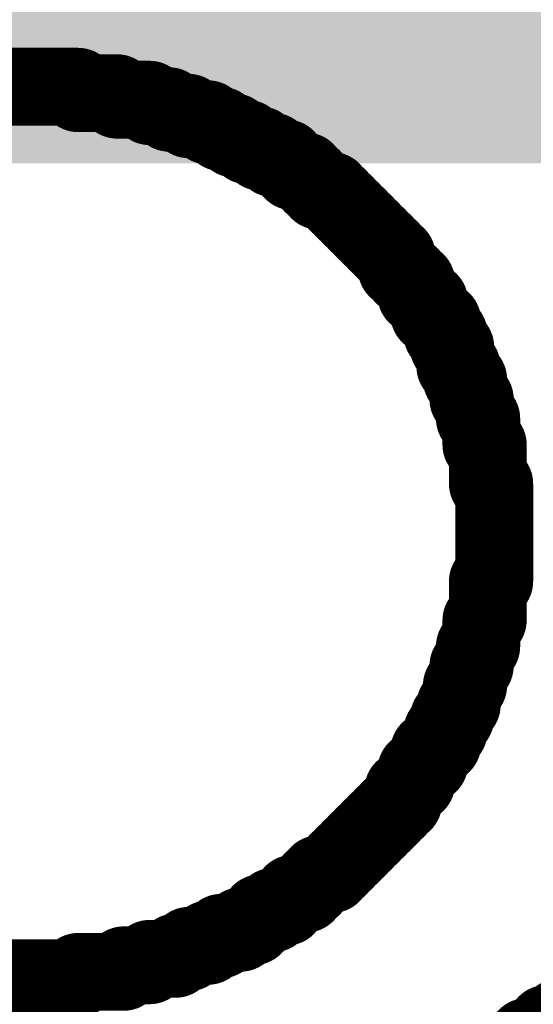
# Model space of a CAD drawing. Header units: inches. Extents: x -0.03 to 9.71, y 0 to 4.44.
# Tile 25 of 118: x 0.2044 to 0.2374, y 0.716 to 0.7792. Entities that reach past the tile are written whole.
import ezdxf

# ---------------------------------------------------------------- set-up
doc = ezdxf.new("R2010")
doc.units = ezdxf.units.IN
doc.header["$MEASUREMENT"] = 0
doc.layers.add('Bottom Solder', color=6, linetype='Continuous')
doc.layers.add('Top Overlay', color=2, linetype='Continuous')

msp = doc.modelspace()

# ---------------------------------------------------------------- hatches: boundary and pattern name
at = {"layer": 'Bottom Solder'}
msp.add_hatch(color=6, dxfattribs=at).paths.add_polyline_path([(0.025136, 0.77), (4.305573, 0.77), (4.305573, 0.976379), (0.025136, 0.976379)])

# ---------------------------------------------------------------- linework, layer by layer
at = {"layer": 'Top Overlay'}
for p, q in [((0.201886, 0.774917), (0.208158, 0.774917)), ((0.208158, 0.774917), (0.208158, 0.7745)), ((0.208158, 0.7745), (0.210666, 0.7745)), ((0.210666, 0.7745), (0.210666, 0.774083)), ((0.210666, 0.774083), (0.212756, 0.774083)), ((0.212756, 0.774083), (0.212756, 0.773665)), ((0.212756, 0.773665), (0.214012, 0.773665)), ((0.214012, 0.773665), (0.214012, 0.773244)), ((0.214012, 0.773244), (0.215264, 0.773244)), ((0.215264, 0.773244), (0.215264, 0.772827)), ((0.215264, 0.772827), (0.21652, 0.772827)), ((0.21652, 0.772827), (0.21652, 0.772409)), ((0.21652, 0.772409), (0.217355, 0.772409)), ((0.217355, 0.772409), (0.217355, 0.771992)), ((0.217355, 0.771992), (0.218193, 0.771992)), ((0.218193, 0.771992), (0.218193, 0.771575)), ((0.218193, 0.771575), (0.219028, 0.771575)), ((0.219028, 0.771575), (0.219028, 0.771154)), ((0.219028, 0.771154), (0.219866, 0.771154)), ((0.219866, 0.771154), (0.219866, 0.770736)), ((0.219866, 0.770736), (0.220701, 0.770736)), ((0.220701, 0.770736), (0.220701, 0.770319)), ((0.220701, 0.770319), (0.221536, 0.770319)), ((0.221536, 0.770319), (0.221536, 0.769902)), ((0.221536, 0.769902), (0.221957, 0.769902)), ((0.221957, 0.769902), (0.221957, 0.76948)), ((0.221957, 0.76948), (0.222792, 0.76948)), ((0.222792, 0.76948), (0.222792, 0.769063)), ((0.222792, 0.769063), (0.223209, 0.769063)), ((0.223209, 0.769063), (0.223209, 0.768646)), ((0.223209, 0.768646), (0.22363, 0.768646)), ((0.22363, 0.768646), (0.22363, 0.768228)), ((0.22363, 0.768228), (0.224465, 0.768228)), ((0.224465, 0.768228), (0.224465, 0.767811)), ((0.224465, 0.767811), (0.224882, 0.767811)), ((0.224882, 0.767811), (0.224882, 0.76739)), ((0.224882, 0.76739), (0.2253, 0.76739)), ((0.2253, 0.76739), (0.2253, 0.766972)), ((0.2253, 0.766972), (0.225717, 0.766972)), ((0.225717, 0.766972), (0.225717, 0.766555)), ((0.225717, 0.766555), (0.226138, 0.766555)), ((0.226138, 0.766555), (0.226138, 0.766138)), ((0.226138, 0.766138), (0.226555, 0.766138)), ((0.226555, 0.766138), (0.226555, 0.765717)), ((0.226555, 0.765717), (0.226973, 0.765717)), ((0.226973, 0.765717), (0.226973, 0.765299)), ((0.226973, 0.765299), (0.22739, 0.765299)), ((0.22739, 0.765299), (0.22739, 0.764882)), ((0.22739, 0.764882), (0.227811, 0.764882)), ((0.227811, 0.764882), (0.227811, 0.764465)), ((0.227811, 0.764465), (0.228229, 0.764465)), ((0.228229, 0.764465), (0.228229, 0.764047)), ((0.228229, 0.764047), (0.228646, 0.764047)), ((0.228646, 0.764047), (0.228646, 0.763209)), ((0.228646, 0.763209), (0.229063, 0.763209)), ((0.229063, 0.763209), (0.229063, 0.762791)), ((0.229063, 0.762791), (0.229481, 0.762791)), ((0.229481, 0.762791), (0.229481, 0.762374)), ((0.229481, 0.762374), (0.229902, 0.762374)), ((0.229902, 0.762374), (0.229902, 0.761536)), ((0.229902, 0.761536), (0.230319, 0.761536)), ((0.230319, 0.761536), (0.230319, 0.761118)), ((0.230319, 0.761118), (0.230737, 0.761118)), ((0.230737, 0.761118), (0.230737, 0.760284)), ((0.230737, 0.760284), (0.231154, 0.760284)), ((0.231154, 0.760284), (0.231154, 0.759866)), ((0.231154, 0.759866), (0.231575, 0.759866)), ((0.231575, 0.759866), (0.231575, 0.759028)), ((0.231575, 0.759028), (0.231992, 0.759028)), ((0.231992, 0.759028), (0.231992, 0.758193)), ((0.231992, 0.758193), (0.23241, 0.758193)), ((0.23241, 0.758193), (0.23241, 0.756937)), ((0.23241, 0.756937), (0.232827, 0.756937)), ((0.232827, 0.756937), (0.232827, 0.756102)), ((0.232827, 0.756102), (0.233244, 0.756102)), ((0.233244, 0.756102), (0.233244, 0.754846)), ((0.233244, 0.754846), (0.233666, 0.754846)), ((0.233666, 0.754846), (0.233666, 0.753591)), ((0.233666, 0.753591), (0.234083, 0.753591)), ((0.234083, 0.753591), (0.234083, 0.751917)), ((0.234083, 0.751917), (0.2345, 0.751917)), ((0.2345, 0.751917), (0.2345, 0.749409)), ((0.2345, 0.749409), (0.234918, 0.749409)), ((0.234918, 0.749409), (0.234918, 0.743138)), ((0.234918, 0.743138), (0.2345, 0.743138)), ((0.2345, 0.743138), (0.2345, 0.74063)), ((0.2345, 0.74063), (0.234083, 0.74063)), ((0.234083, 0.74063), (0.234083, 0.738957)), ((0.234083, 0.738957), (0.233666, 0.738957)), ((0.233666, 0.738957), (0.233666, 0.737701)), ((0.233666, 0.737701), (0.233244, 0.737701)), ((0.233244, 0.737701), (0.233244, 0.736449)), ((0.233244, 0.736449), (0.232827, 0.736449)), ((0.232827, 0.736449), (0.232827, 0.735193)), ((0.232827, 0.735193), (0.23241, 0.735193)), ((0.23241, 0.735193), (0.23241, 0.734358)), ((0.23241, 0.734358), (0.231992, 0.734358)), ((0.231992, 0.734358), (0.231992, 0.73352)), ((0.231992, 0.73352), (0.231575, 0.73352)), ((0.231575, 0.73352), (0.231575, 0.732685)), ((0.231575, 0.732685), (0.231154, 0.732685)), ((0.231154, 0.732685), (0.231154, 0.732268)), ((0.231154, 0.732268), (0.230737, 0.732268)), ((0.230737, 0.732268), (0.230737, 0.731429)), ((0.230737, 0.731429), (0.230319, 0.731429)), ((0.230319, 0.731429), (0.230319, 0.731012)), ((0.230319, 0.731012), (0.229902, 0.731012)), ((0.229902, 0.731012), (0.229902, 0.730177)), ((0.229902, 0.730177), (0.229481, 0.730177)), ((0.229481, 0.730177), (0.229481, 0.729756)), ((0.229481, 0.729756), (0.229063, 0.729756)), ((0.229063, 0.729756), (0.229063, 0.728921)), ((0.229063, 0.728921), (0.228646, 0.728921)), ((0.228646, 0.728921), (0.228646, 0.728504)), ((0.228646, 0.728504), (0.228229, 0.728504)), ((0.228229, 0.728504), (0.228229, 0.728083)), ((0.227811, 0.727665), (0.22739, 0.727665)), ((0.22739, 0.727665), (0.22739, 0.727248)), ((0.228229, 0.728083), (0.227811, 0.728083)), ((0.227811, 0.728083), (0.227811, 0.727665)), ((0.22739, 0.727248), (0.226973, 0.727248)), ((0.226973, 0.727248), (0.226973, 0.726831)), ((0.226555, 0.726414), (0.226138, 0.726414)), ((0.226138, 0.726414), (0.226138, 0.725992)), ((0.226973, 0.726831), (0.226555, 0.726831)), ((0.226555, 0.726831), (0.226555, 0.726414)), ((0.226138, 0.725992), (0.225717, 0.725992)), ((0.225717, 0.725992), (0.225717, 0.725575)), ((0.2253, 0.725158), (0.224882, 0.725158)), ((0.224882, 0.725158), (0.224882, 0.72474)), ((0.225717, 0.725575), (0.2253, 0.725575)), ((0.2253, 0.725575), (0.2253, 0.725158)), ((0.224882, 0.72474), (0.224465, 0.72474)), ((0.224465, 0.72474), (0.224465, 0.724323)), ((0.22363, 0.723902), (0.223209, 0.723902)), ((0.223209, 0.723902), (0.223209, 0.723484)), ((0.224465, 0.724323), (0.22363, 0.724323)), ((0.22363, 0.724323), (0.22363, 0.723902)), ((0.223209, 0.723484), (0.222792, 0.723484)), ((0.222792, 0.723484), (0.222792, 0.723067)), ((0.221957, 0.72265), (0.221536, 0.72265)), ((0.221536, 0.72265), (0.221536, 0.722232)), ((0.222792, 0.723067), (0.221957, 0.723067)), ((0.221957, 0.723067), (0.221957, 0.72265)), ((0.221536, 0.722232), (0.220701, 0.722232)), ((0.220701, 0.722232), (0.220701, 0.721811)), ((0.219866, 0.721394), (0.219445, 0.721394)), ((0.219445, 0.721394), (0.219445, 0.720977)), ((0.220701, 0.721811), (0.219866, 0.721811)), ((0.219866, 0.721811), (0.219866, 0.721394)), ((0.218611, 0.720559), (0.217355, 0.720559)), ((0.217355, 0.720559), (0.217355, 0.720138)), ((0.219445, 0.720977), (0.218611, 0.720977)), ((0.218611, 0.720977), (0.218611, 0.720559)), ((0.217355, 0.720138), (0.21652, 0.720138)), ((0.21652, 0.720138), (0.21652, 0.71972)), ((0.215264, 0.719303), (0.214429, 0.719303)), ((0.214429, 0.719303), (0.214429, 0.718886)), ((0.21652, 0.71972), (0.215264, 0.71972)), ((0.215264, 0.71972), (0.215264, 0.719303)), ((0.214429, 0.718886), (0.212756, 0.718886)), ((0.212756, 0.718886), (0.212756, 0.718469)), ((0.211083, 0.718047), (0.208158, 0.718047)), ((0.208158, 0.718047), (0.208158, 0.71763)), ((0.212756, 0.718469), (0.211083, 0.718469)), ((0.211083, 0.718469), (0.211083, 0.718047)), ((0.208158, 0.71763), (0.201465, 0.71763))]:
    msp.add_line(p, q, dxfattribs=at)
at = {"layer": 'Top Overlay', "const_width": 0.005}
for points in [[(0.201886, 0.774917), (0.208158, 0.774917)], [(0.208158, 0.7745), (0.208158, 0.774917)], [(0.208158, 0.7745), (0.210666, 0.7745)], [(0.210666, 0.774083), (0.210666, 0.7745)], [(0.210666, 0.774083), (0.212756, 0.774083)], [(0.212756, 0.773665), (0.212756, 0.774083)], [(0.212756, 0.773665), (0.214012, 0.773665)], [(0.214012, 0.773244), (0.214012, 0.773665)], [(0.214012, 0.773244), (0.215264, 0.773244)], [(0.215264, 0.772827), (0.215264, 0.773244)], [(0.215264, 0.772827), (0.21652, 0.772827)], [(0.21652, 0.772409), (0.21652, 0.772827)], [(0.21652, 0.772409), (0.217355, 0.772409)], [(0.217355, 0.771992), (0.217355, 0.772409)], [(0.217355, 0.771992), (0.218193, 0.771992)], [(0.218193, 0.771575), (0.218193, 0.771992)], [(0.218193, 0.771575), (0.219028, 0.771575)], [(0.219028, 0.771154), (0.219028, 0.771575)], [(0.219028, 0.771154), (0.219866, 0.771154)], [(0.219866, 0.770736), (0.219866, 0.771154)], [(0.219866, 0.770736), (0.220701, 0.770736)], [(0.220701, 0.770319), (0.220701, 0.770736)], [(0.220701, 0.770319), (0.221536, 0.770319)], [(0.221536, 0.769902), (0.221536, 0.770319)], [(0.221536, 0.769902), (0.221957, 0.769902)], [(0.221957, 0.76948), (0.221957, 0.769902)], [(0.221957, 0.76948), (0.222792, 0.76948)], [(0.222792, 0.769063), (0.222792, 0.76948)], [(0.222792, 0.769063), (0.223209, 0.769063)], [(0.223209, 0.768646), (0.223209, 0.769063)], [(0.223209, 0.768646), (0.22363, 0.768646)], [(0.22363, 0.768228), (0.22363, 0.768646)], [(0.22363, 0.768228), (0.224465, 0.768228)], [(0.224465, 0.767811), (0.224465, 0.768228)], [(0.224465, 0.767811), (0.224882, 0.767811)], [(0.224882, 0.76739), (0.224882, 0.767811)], [(0.224882, 0.76739), (0.2253, 0.76739)], [(0.2253, 0.766972), (0.2253, 0.76739)], [(0.2253, 0.766972), (0.225717, 0.766972)], [(0.225717, 0.766555), (0.225717, 0.766972)], [(0.225717, 0.766555), (0.226138, 0.766555)], [(0.226138, 0.766138), (0.226138, 0.766555)], [(0.226138, 0.766138), (0.226555, 0.766138)], [(0.226555, 0.765717), (0.226555, 0.766138)], [(0.226555, 0.765717), (0.226973, 0.765717)], [(0.226973, 0.765299), (0.226973, 0.765717)], [(0.226973, 0.765299), (0.22739, 0.765299)], [(0.22739, 0.764882), (0.22739, 0.765299)], [(0.22739, 0.764882), (0.227811, 0.764882)], [(0.227811, 0.764465), (0.227811, 0.764882)], [(0.227811, 0.764465), (0.228229, 0.764465)], [(0.228229, 0.764047), (0.228229, 0.764465)], [(0.228229, 0.764047), (0.228646, 0.764047)], [(0.228646, 0.76363), (0.228646, 0.764047)], [(0.228646, 0.763209), (0.228646, 0.76363)], [(0.228646, 0.763209), (0.229063, 0.763209)], [(0.229063, 0.762791), (0.229063, 0.763209)], [(0.229063, 0.762791), (0.229481, 0.762791)], [(0.229481, 0.762374), (0.229481, 0.762791)], [(0.229481, 0.762374), (0.229902, 0.762374)], [(0.229902, 0.761957), (0.229902, 0.762374)], [(0.229902, 0.761536), (0.229902, 0.761957)], [(0.229902, 0.761536), (0.230319, 0.761536)], [(0.230319, 0.761118), (0.230319, 0.761536)], [(0.230319, 0.761118), (0.230737, 0.761118)], [(0.230737, 0.760701), (0.230737, 0.761118)], [(0.230737, 0.760284), (0.230737, 0.760701)], [(0.230737, 0.760284), (0.231154, 0.760284)], [(0.231154, 0.759866), (0.231154, 0.760284)], [(0.231154, 0.759866), (0.231575, 0.759866)], [(0.231575, 0.759445), (0.231575, 0.759866)], [(0.231575, 0.759028), (0.231575, 0.759445)], [(0.231575, 0.759028), (0.231992, 0.759028)], [(0.231992, 0.75861), (0.231992, 0.759028)], [(0.231992, 0.758193), (0.231992, 0.75861)], [(0.231992, 0.758193), (0.23241, 0.758193)], [(0.23241, 0.757776), (0.23241, 0.758193)], [(0.23241, 0.757354), (0.23241, 0.757776)], [(0.23241, 0.756937), (0.23241, 0.757354)], [(0.23241, 0.756937), (0.232827, 0.756937)], [(0.232827, 0.75652), (0.232827, 0.756937)], [(0.232827, 0.756102), (0.232827, 0.75652)], [(0.232827, 0.756102), (0.233244, 0.756102)], [(0.233244, 0.755681), (0.233244, 0.756102)], [(0.233244, 0.755264), (0.233244, 0.755681)], [(0.233244, 0.754846), (0.233244, 0.755264)], [(0.233244, 0.754846), (0.233666, 0.754846)], [(0.233666, 0.754429), (0.233666, 0.754846)], [(0.233666, 0.754012), (0.233666, 0.754429)], [(0.233666, 0.753591), (0.233666, 0.754012)], [(0.233666, 0.753591), (0.234083, 0.753591)], [(0.234083, 0.753173), (0.234083, 0.753591)], [(0.234083, 0.752756), (0.234083, 0.753173)], [(0.234083, 0.752339), (0.234083, 0.752756)], [(0.234083, 0.751917), (0.234083, 0.752339)], [(0.234083, 0.751917), (0.2345, 0.751917)], [(0.2345, 0.7515), (0.2345, 0.751917)], [(0.2345, 0.751083), (0.2345, 0.7515)], [(0.2345, 0.750665), (0.2345, 0.751083)], [(0.2345, 0.750248), (0.2345, 0.750665)], [(0.2345, 0.749831), (0.2345, 0.750248)], [(0.2345, 0.749409), (0.2345, 0.749831)], [(0.2345, 0.749409), (0.234918, 0.749409)], [(0.234918, 0.748992), (0.234918, 0.749409)], [(0.234918, 0.748575), (0.234918, 0.748992)], [(0.234918, 0.748158), (0.234918, 0.748575)], [(0.234918, 0.747736), (0.234918, 0.748158)], [(0.234918, 0.747319), (0.234918, 0.747736)], [(0.234918, 0.746902), (0.234918, 0.747319)], [(0.234918, 0.746484), (0.234918, 0.746902)], [(0.234918, 0.746067), (0.234918, 0.746484)], [(0.234918, 0.745646), (0.234918, 0.746067)], [(0.234918, 0.745228), (0.234918, 0.745646)], [(0.234918, 0.744811), (0.234918, 0.745228)], [(0.234918, 0.744394), (0.234918, 0.744811)], [(0.234918, 0.743973), (0.234918, 0.744394)], [(0.234918, 0.743555), (0.234918, 0.743973)], [(0.234918, 0.743138), (0.234918, 0.743555)], [(0.2345, 0.743138), (0.234918, 0.743138)], [(0.2345, 0.742721), (0.2345, 0.743138)], [(0.2345, 0.742303), (0.2345, 0.742721)], [(0.2345, 0.741882), (0.2345, 0.742303)], [(0.2345, 0.741465), (0.2345, 0.741882)], [(0.2345, 0.741047), (0.2345, 0.741465)], [(0.2345, 0.74063), (0.2345, 0.741047)], [(0.234083, 0.740213), (0.234083, 0.74063)], [(0.234083, 0.74063), (0.2345, 0.74063)], [(0.234083, 0.739791), (0.234083, 0.740213)], [(0.234083, 0.739374), (0.234083, 0.739791)], [(0.233666, 0.738539), (0.233666, 0.738957)], [(0.233666, 0.738957), (0.234083, 0.738957)], [(0.234083, 0.738957), (0.234083, 0.739374)], [(0.233666, 0.738122), (0.233666, 0.738539)], [(0.233244, 0.737701), (0.233666, 0.737701)], [(0.233244, 0.737283), (0.233244, 0.737701)], [(0.233666, 0.737701), (0.233666, 0.738122)], [(0.233244, 0.736866), (0.233244, 0.737283)], [(0.232827, 0.736032), (0.232827, 0.736449)], [(0.232827, 0.736449), (0.233244, 0.736449)], [(0.233244, 0.736449), (0.233244, 0.736866)], [(0.232827, 0.73561), (0.232827, 0.736032)], [(0.23241, 0.735193), (0.232827, 0.735193)], [(0.23241, 0.734776), (0.23241, 0.735193)], [(0.232827, 0.735193), (0.232827, 0.73561)], [(0.23241, 0.734358), (0.23241, 0.734776)], [(0.231992, 0.734358), (0.23241, 0.734358)], [(0.231992, 0.733937), (0.231992, 0.734358)], [(0.231992, 0.73352), (0.231992, 0.733937)], [(0.231575, 0.733102), (0.231575, 0.73352)], [(0.231575, 0.73352), (0.231992, 0.73352)], [(0.231154, 0.732268), (0.231154, 0.732685)], [(0.231154, 0.732685), (0.231575, 0.732685)], [(0.231575, 0.732685), (0.231575, 0.733102)], [(0.230737, 0.731846), (0.230737, 0.732268)], [(0.230737, 0.732268), (0.231154, 0.732268)], [(0.230319, 0.731012), (0.230319, 0.731429)], [(0.230319, 0.731429), (0.230737, 0.731429)], [(0.230737, 0.731429), (0.230737, 0.731846)], [(0.229902, 0.730595), (0.229902, 0.731012)], [(0.229902, 0.731012), (0.230319, 0.731012)], [(0.229481, 0.729756), (0.229481, 0.730177)], [(0.229481, 0.730177), (0.229902, 0.730177)], [(0.229902, 0.730177), (0.229902, 0.730595)], [(0.229063, 0.729339), (0.229063, 0.729756)], [(0.229063, 0.729756), (0.229481, 0.729756)], [(0.228646, 0.728504), (0.228646, 0.728921)], [(0.228646, 0.728921), (0.229063, 0.728921)], [(0.229063, 0.728921), (0.229063, 0.729339)], [(0.228229, 0.728083), (0.228229, 0.728504)], [(0.228229, 0.728504), (0.228646, 0.728504)], [(0.22739, 0.727248), (0.22739, 0.727665)], [(0.22739, 0.727665), (0.227811, 0.727665)], [(0.227811, 0.727665), (0.227811, 0.728083)], [(0.227811, 0.728083), (0.228229, 0.728083)], [(0.226973, 0.726831), (0.226973, 0.727248)], [(0.226973, 0.727248), (0.22739, 0.727248)], [(0.226138, 0.725992), (0.226138, 0.726414)], [(0.226138, 0.726414), (0.226555, 0.726414)], [(0.226555, 0.726414), (0.226555, 0.726831)], [(0.226555, 0.726831), (0.226973, 0.726831)], [(0.225717, 0.725575), (0.225717, 0.725992)], [(0.225717, 0.725992), (0.226138, 0.725992)], [(0.224882, 0.725158), (0.2253, 0.725158)], [(0.224882, 0.72474), (0.224882, 0.725158)], [(0.2253, 0.725575), (0.225717, 0.725575)], [(0.2253, 0.725158), (0.2253, 0.725575)], [(0.224465, 0.724323), (0.224465, 0.72474)], [(0.224465, 0.72474), (0.224882, 0.72474)], [(0.223209, 0.723484), (0.223209, 0.723902)], [(0.223209, 0.723902), (0.22363, 0.723902)], [(0.22363, 0.723902), (0.22363, 0.724323)], [(0.22363, 0.724323), (0.224465, 0.724323)], [(0.222792, 0.723484), (0.223209, 0.723484)], [(0.222792, 0.723067), (0.222792, 0.723484)], [(0.221536, 0.72265), (0.221957, 0.72265)], [(0.221536, 0.722232), (0.221536, 0.72265)], [(0.221957, 0.72265), (0.221957, 0.723067)], [(0.221957, 0.723067), (0.222792, 0.723067)], [(0.220701, 0.721811), (0.220701, 0.722232)], [(0.220701, 0.722232), (0.221536, 0.722232)], [(0.219445, 0.721394), (0.219866, 0.721394)], [(0.219445, 0.720977), (0.219445, 0.721394)], [(0.219866, 0.721394), (0.219866, 0.721811)], [(0.219866, 0.721811), (0.220701, 0.721811)], [(0.218611, 0.720977), (0.219445, 0.720977)], [(0.218611, 0.720559), (0.218611, 0.720977)], [(0.21652, 0.720138), (0.217355, 0.720138)], [(0.21652, 0.71972), (0.21652, 0.720138)], [(0.217355, 0.720559), (0.218611, 0.720559)], [(0.217355, 0.720138), (0.217355, 0.720559)], [(0.215264, 0.719303), (0.215264, 0.71972)], [(0.215264, 0.71972), (0.21652, 0.71972)], [(0.212756, 0.718886), (0.214429, 0.718886)], [(0.212756, 0.718469), (0.212756, 0.718886)], [(0.214429, 0.718886), (0.214429, 0.719303)], [(0.214429, 0.719303), (0.215264, 0.719303)], [(0.211083, 0.718047), (0.211083, 0.718469)], [(0.211083, 0.718469), (0.212756, 0.718469)], [(0.201465, 0.71763), (0.208158, 0.71763)], [(0.208158, 0.718047), (0.211083, 0.718047)], [(0.208158, 0.71763), (0.208158, 0.718047)], [(0.239099, 0.715122), (0.239937, 0.715122)], [(0.239099, 0.714705), (0.239099, 0.715122)], [(0.237847, 0.714283), (0.238264, 0.714283)], [(0.237847, 0.713866), (0.237847, 0.714283)], [(0.238264, 0.714705), (0.239099, 0.714705)], [(0.238264, 0.714283), (0.238264, 0.714705)], [(0.237008, 0.713449), (0.237008, 0.713866)], [(0.237008, 0.713866), (0.237847, 0.713866)]]:
    msp.add_lwpolyline(points, dxfattribs=at)
at = {"layer": 'Top Overlay', "const_width": 0.0025}
for points in [[(0.206908, 0.774917, 1), (0.209408, 0.774917, 1)], [(0.206908, 0.774917, 1), (0.209408, 0.774917, 1)], [(0.206908, 0.7745, 1), (0.209408, 0.7745, 1)], [(0.206908, 0.7745, 1), (0.209408, 0.7745, 1)], [(0.209416, 0.7745, 1), (0.211916, 0.7745, 1)], [(0.209416, 0.7745, 1), (0.211916, 0.7745, 1)], [(0.209416, 0.774083, 1), (0.211916, 0.774083, 1)], [(0.209416, 0.774083, 1), (0.211916, 0.774083, 1)], [(0.211506, 0.774083, 1), (0.214006, 0.774083, 1)], [(0.211506, 0.774083, 1), (0.214006, 0.774083, 1)], [(0.211506, 0.773665, 1), (0.214006, 0.773665, 1)], [(0.211506, 0.773665, 1), (0.214006, 0.773665, 1)], [(0.212762, 0.773665, 1), (0.215262, 0.773665, 1)], [(0.212762, 0.773665, 1), (0.215262, 0.773665, 1)], [(0.212762, 0.773244, 1), (0.215262, 0.773244, 1)], [(0.212762, 0.773244, 1), (0.215262, 0.773244, 1)], [(0.214014, 0.773244, 1), (0.216514, 0.773244, 1)], [(0.214014, 0.773244, 1), (0.216514, 0.773244, 1)], [(0.214014, 0.772827, 1), (0.216514, 0.772827, 1)], [(0.214014, 0.772827, 1), (0.216514, 0.772827, 1)], [(0.21527, 0.772827, 1), (0.21777, 0.772827, 1)], [(0.21527, 0.772827, 1), (0.21777, 0.772827, 1)], [(0.21527, 0.772409, 1), (0.21777, 0.772409, 1)], [(0.21527, 0.772409, 1), (0.21777, 0.772409, 1)], [(0.216105, 0.772409, 1), (0.218605, 0.772409, 1)], [(0.216105, 0.772409, 1), (0.218605, 0.772409, 1)], [(0.216105, 0.771992, 1), (0.218605, 0.771992, 1)], [(0.216105, 0.771992, 1), (0.218605, 0.771992, 1)], [(0.216943, 0.771992, 1), (0.219443, 0.771992, 1)], [(0.216943, 0.771992, 1), (0.219443, 0.771992, 1)], [(0.216943, 0.771575, 1), (0.219443, 0.771575, 1)], [(0.216943, 0.771575, 1), (0.219443, 0.771575, 1)], [(0.217778, 0.771575, 1), (0.220278, 0.771575, 1)], [(0.217778, 0.771575, 1), (0.220278, 0.771575, 1)], [(0.217778, 0.771154, 1), (0.220278, 0.771154, 1)], [(0.217778, 0.771154, 1), (0.220278, 0.771154, 1)], [(0.218616, 0.771154, 1), (0.221116, 0.771154, 1)], [(0.218616, 0.771154, 1), (0.221116, 0.771154, 1)], [(0.218616, 0.770736, 1), (0.221116, 0.770736, 1)], [(0.218616, 0.770736, 1), (0.221116, 0.770736, 1)], [(0.219451, 0.770736, 1), (0.221951, 0.770736, 1)], [(0.219451, 0.770736, 1), (0.221951, 0.770736, 1)], [(0.219451, 0.770319, 1), (0.221951, 0.770319, 1)], [(0.219451, 0.770319, 1), (0.221951, 0.770319, 1)], [(0.220286, 0.770319, 1), (0.222786, 0.770319, 1)], [(0.220286, 0.770319, 1), (0.222786, 0.770319, 1)], [(0.220286, 0.769902, 1), (0.222786, 0.769902, 1)], [(0.220286, 0.769902, 1), (0.222786, 0.769902, 1)], [(0.220707, 0.769902, 1), (0.223207, 0.769902, 1)], [(0.220707, 0.769902, 1), (0.223207, 0.769902, 1)], [(0.220707, 0.76948, 1), (0.223207, 0.76948, 1)], [(0.220707, 0.76948, 1), (0.223207, 0.76948, 1)], [(0.221542, 0.76948, 1), (0.224042, 0.76948, 1)], [(0.221542, 0.76948, 1), (0.224042, 0.76948, 1)], [(0.221542, 0.769063, 1), (0.224042, 0.769063, 1)], [(0.221542, 0.769063, 1), (0.224042, 0.769063, 1)], [(0.221959, 0.769063, 1), (0.224459, 0.769063, 1)], [(0.221959, 0.769063, 1), (0.224459, 0.769063, 1)], [(0.221959, 0.768646, 1), (0.224459, 0.768646, 1)], [(0.221959, 0.768646, 1), (0.224459, 0.768646, 1)], [(0.22238, 0.768646, 1), (0.22488, 0.768646, 1)], [(0.22238, 0.768646, 1), (0.22488, 0.768646, 1)], [(0.22238, 0.768228, 1), (0.22488, 0.768228, 1)], [(0.22238, 0.768228, 1), (0.22488, 0.768228, 1)], [(0.223215, 0.768228, 1), (0.225715, 0.768228, 1)], [(0.223215, 0.768228, 1), (0.225715, 0.768228, 1)], [(0.223215, 0.767811, 1), (0.225715, 0.767811, 1)], [(0.223215, 0.767811, 1), (0.225715, 0.767811, 1)], [(0.223632, 0.767811, 1), (0.226132, 0.767811, 1)], [(0.223632, 0.767811, 1), (0.226132, 0.767811, 1)], [(0.223632, 0.76739, 1), (0.226132, 0.76739, 1)], [(0.223632, 0.76739, 1), (0.226132, 0.76739, 1)], [(0.22405, 0.76739, 1), (0.22655, 0.76739, 1)], [(0.22405, 0.76739, 1), (0.22655, 0.76739, 1)], [(0.22405, 0.766972, 1), (0.22655, 0.766972, 1)], [(0.22405, 0.766972, 1), (0.22655, 0.766972, 1)], [(0.224467, 0.766972, 1), (0.226967, 0.766972, 1)], [(0.224467, 0.766972, 1), (0.226967, 0.766972, 1)], [(0.224467, 0.766555, 1), (0.226967, 0.766555, 1)], [(0.224467, 0.766555, 1), (0.226967, 0.766555, 1)], [(0.224888, 0.766555, 1), (0.227388, 0.766555, 1)], [(0.224888, 0.766555, 1), (0.227388, 0.766555, 1)], [(0.224888, 0.766138, 1), (0.227388, 0.766138, 1)], [(0.224888, 0.766138, 1), (0.227388, 0.766138, 1)], [(0.225305, 0.766138, 1), (0.227805, 0.766138, 1)], [(0.225305, 0.766138, 1), (0.227805, 0.766138, 1)], [(0.225305, 0.765717, 1), (0.227805, 0.765717, 1)], [(0.225305, 0.765717, 1), (0.227805, 0.765717, 1)], [(0.225723, 0.765717, 1), (0.228223, 0.765717, 1)], [(0.225723, 0.765717, 1), (0.228223, 0.765717, 1)], [(0.225723, 0.765299, 1), (0.228223, 0.765299, 1)], [(0.225723, 0.765299, 1), (0.228223, 0.765299, 1)], [(0.22614, 0.765299, 1), (0.22864, 0.765299, 1)], [(0.22614, 0.765299, 1), (0.22864, 0.765299, 1)], [(0.22614, 0.764882, 1), (0.22864, 0.764882, 1)], [(0.22614, 0.764882, 1), (0.22864, 0.764882, 1)], [(0.226561, 0.764882, 1), (0.229061, 0.764882, 1)], [(0.226561, 0.764882, 1), (0.229061, 0.764882, 1)], [(0.226561, 0.764465, 1), (0.229061, 0.764465, 1)], [(0.226561, 0.764465, 1), (0.229061, 0.764465, 1)], [(0.226979, 0.764465, 1), (0.229479, 0.764465, 1)], [(0.226979, 0.764465, 1), (0.229479, 0.764465, 1)], [(0.226979, 0.764047, 1), (0.229479, 0.764047, 1)], [(0.226979, 0.764047, 1), (0.229479, 0.764047, 1)], [(0.227396, 0.764047, 1), (0.229896, 0.764047, 1)], [(0.227396, 0.764047, 1), (0.229896, 0.764047, 1)], [(0.227396, 0.76363, 1), (0.229896, 0.76363, 1)], [(0.227396, 0.76363, 1), (0.229896, 0.76363, 1)], [(0.227396, 0.763209, 1), (0.229896, 0.763209, 1)], [(0.227396, 0.763209, 1), (0.229896, 0.763209, 1)], [(0.227813, 0.763209, 1), (0.230313, 0.763209, 1)], [(0.227813, 0.763209, 1), (0.230313, 0.763209, 1)], [(0.227813, 0.762791, 1), (0.230313, 0.762791, 1)], [(0.227813, 0.762791, 1), (0.230313, 0.762791, 1)], [(0.228231, 0.762791, 1), (0.230731, 0.762791, 1)], [(0.228231, 0.762791, 1), (0.230731, 0.762791, 1)], [(0.228231, 0.762374, 1), (0.230731, 0.762374, 1)], [(0.228231, 0.762374, 1), (0.230731, 0.762374, 1)], [(0.228652, 0.762374, 1), (0.231152, 0.762374, 1)], [(0.228652, 0.762374, 1), (0.231152, 0.762374, 1)], [(0.228652, 0.761957, 1), (0.231152, 0.761957, 1)], [(0.228652, 0.761957, 1), (0.231152, 0.761957, 1)], [(0.228652, 0.761536, 1), (0.231152, 0.761536, 1)], [(0.228652, 0.761536, 1), (0.231152, 0.761536, 1)], [(0.229069, 0.761536, 1), (0.231569, 0.761536, 1)], [(0.229069, 0.761536, 1), (0.231569, 0.761536, 1)], [(0.229069, 0.761118, 1), (0.231569, 0.761118, 1)], [(0.229069, 0.761118, 1), (0.231569, 0.761118, 1)], [(0.229487, 0.761118, 1), (0.231987, 0.761118, 1)], [(0.229487, 0.761118, 1), (0.231987, 0.761118, 1)], [(0.229487, 0.760701, 1), (0.231987, 0.760701, 1)], [(0.229487, 0.760701, 1), (0.231987, 0.760701, 1)], [(0.229487, 0.760284, 1), (0.231987, 0.760284, 1)], [(0.229487, 0.760284, 1), (0.231987, 0.760284, 1)], [(0.229904, 0.760284, 1), (0.232404, 0.760284, 1)], [(0.229904, 0.760284, 1), (0.232404, 0.760284, 1)], [(0.229904, 0.759866, 1), (0.232404, 0.759866, 1)], [(0.229904, 0.759866, 1), (0.232404, 0.759866, 1)], [(0.230325, 0.759866, 1), (0.232825, 0.759866, 1)], [(0.230325, 0.759866, 1), (0.232825, 0.759866, 1)], [(0.230325, 0.759445, 1), (0.232825, 0.759445, 1)], [(0.230325, 0.759445, 1), (0.232825, 0.759445, 1)], [(0.230325, 0.759028, 1), (0.232825, 0.759028, 1)], [(0.230325, 0.759028, 1), (0.232825, 0.759028, 1)], [(0.230742, 0.759028, 1), (0.233242, 0.759028, 1)], [(0.230742, 0.759028, 1), (0.233242, 0.759028, 1)], [(0.230742, 0.75861, 1), (0.233242, 0.75861, 1)], [(0.230742, 0.75861, 1), (0.233242, 0.75861, 1)], [(0.230742, 0.758193, 1), (0.233242, 0.758193, 1)], [(0.230742, 0.758193, 1), (0.233242, 0.758193, 1)], [(0.23116, 0.758193, 1), (0.23366, 0.758193, 1)], [(0.23116, 0.758193, 1), (0.23366, 0.758193, 1)], [(0.23116, 0.757776, 1), (0.23366, 0.757776, 1)], [(0.23116, 0.757776, 1), (0.23366, 0.757776, 1)], [(0.23116, 0.757354, 1), (0.23366, 0.757354, 1)], [(0.23116, 0.757354, 1), (0.23366, 0.757354, 1)], [(0.23116, 0.756937, 1), (0.23366, 0.756937, 1)], [(0.23116, 0.756937, 1), (0.23366, 0.756937, 1)], [(0.231577, 0.756937, 1), (0.234077, 0.756937, 1)], [(0.231577, 0.756937, 1), (0.234077, 0.756937, 1)], [(0.231577, 0.75652, 1), (0.234077, 0.75652, 1)], [(0.231577, 0.75652, 1), (0.234077, 0.75652, 1)], [(0.231577, 0.756102, 1), (0.234077, 0.756102, 1)], [(0.231577, 0.756102, 1), (0.234077, 0.756102, 1)], [(0.231994, 0.756102, 1), (0.234494, 0.756102, 1)], [(0.231994, 0.756102, 1), (0.234494, 0.756102, 1)], [(0.231994, 0.755681, 1), (0.234494, 0.755681, 1)], [(0.231994, 0.755681, 1), (0.234494, 0.755681, 1)], [(0.231994, 0.755264, 1), (0.234494, 0.755264, 1)], [(0.231994, 0.755264, 1), (0.234494, 0.755264, 1)], [(0.231994, 0.754846, 1), (0.234494, 0.754846, 1)], [(0.231994, 0.754846, 1), (0.234494, 0.754846, 1)], [(0.232416, 0.754846, 1), (0.234916, 0.754846, 1)], [(0.232416, 0.754846, 1), (0.234916, 0.754846, 1)], [(0.232416, 0.754429, 1), (0.234916, 0.754429, 1)], [(0.232416, 0.754429, 1), (0.234916, 0.754429, 1)], [(0.232416, 0.754012, 1), (0.234916, 0.754012, 1)], [(0.232416, 0.754012, 1), (0.234916, 0.754012, 1)], [(0.232416, 0.753591, 1), (0.234916, 0.753591, 1)], [(0.232416, 0.753591, 1), (0.234916, 0.753591, 1)], [(0.232833, 0.753591, 1), (0.235333, 0.753591, 1)], [(0.232833, 0.753591, 1), (0.235333, 0.753591, 1)], [(0.232833, 0.753173, 1), (0.235333, 0.753173, 1)], [(0.232833, 0.753173, 1), (0.235333, 0.753173, 1)], [(0.232833, 0.752756, 1), (0.235333, 0.752756, 1)], [(0.232833, 0.752756, 1), (0.235333, 0.752756, 1)], [(0.232833, 0.752339, 1), (0.235333, 0.752339, 1)], [(0.232833, 0.752339, 1), (0.235333, 0.752339, 1)], [(0.232833, 0.751917, 1), (0.235333, 0.751917, 1)], [(0.232833, 0.751917, 1), (0.235333, 0.751917, 1)], [(0.23325, 0.751917, 1), (0.23575, 0.751917, 1)], [(0.23325, 0.751917, 1), (0.23575, 0.751917, 1)], [(0.23325, 0.7515, 1), (0.23575, 0.7515, 1)], [(0.23325, 0.7515, 1), (0.23575, 0.7515, 1)], [(0.23325, 0.751083, 1), (0.23575, 0.751083, 1)], [(0.23325, 0.751083, 1), (0.23575, 0.751083, 1)], [(0.23325, 0.750665, 1), (0.23575, 0.750665, 1)], [(0.23325, 0.750665, 1), (0.23575, 0.750665, 1)], [(0.23325, 0.750248, 1), (0.23575, 0.750248, 1)], [(0.23325, 0.750248, 1), (0.23575, 0.750248, 1)], [(0.23325, 0.749831, 1), (0.23575, 0.749831, 1)], [(0.23325, 0.749831, 1), (0.23575, 0.749831, 1)], [(0.23325, 0.749409, 1), (0.23575, 0.749409, 1)], [(0.23325, 0.749409, 1), (0.23575, 0.749409, 1)], [(0.233668, 0.749409, 1), (0.236168, 0.749409, 1)], [(0.233668, 0.749409, 1), (0.236168, 0.749409, 1)], [(0.233668, 0.748992, 1), (0.236168, 0.748992, 1)], [(0.233668, 0.748992, 1), (0.236168, 0.748992, 1)], [(0.233668, 0.748575, 1), (0.236168, 0.748575, 1)], [(0.233668, 0.748575, 1), (0.236168, 0.748575, 1)], [(0.233668, 0.748158, 1), (0.236168, 0.748158, 1)], [(0.233668, 0.748158, 1), (0.236168, 0.748158, 1)], [(0.233668, 0.747736, 1), (0.236168, 0.747736, 1)], [(0.233668, 0.747736, 1), (0.236168, 0.747736, 1)], [(0.233668, 0.747319, 1), (0.236168, 0.747319, 1)], [(0.233668, 0.747319, 1), (0.236168, 0.747319, 1)], [(0.233668, 0.746902, 1), (0.236168, 0.746902, 1)], [(0.233668, 0.746902, 1), (0.236168, 0.746902, 1)], [(0.233668, 0.746484, 1), (0.236168, 0.746484, 1)], [(0.233668, 0.746484, 1), (0.236168, 0.746484, 1)], [(0.233668, 0.746067, 1), (0.236168, 0.746067, 1)], [(0.233668, 0.746067, 1), (0.236168, 0.746067, 1)], [(0.233668, 0.745646, 1), (0.236168, 0.745646, 1)], [(0.233668, 0.745646, 1), (0.236168, 0.745646, 1)], [(0.233668, 0.745228, 1), (0.236168, 0.745228, 1)], [(0.233668, 0.745228, 1), (0.236168, 0.745228, 1)], [(0.233668, 0.744811, 1), (0.236168, 0.744811, 1)], [(0.233668, 0.744811, 1), (0.236168, 0.744811, 1)], [(0.233668, 0.744394, 1), (0.236168, 0.744394, 1)], [(0.233668, 0.744394, 1), (0.236168, 0.744394, 1)], [(0.233668, 0.743973, 1), (0.236168, 0.743973, 1)], [(0.233668, 0.743973, 1), (0.236168, 0.743973, 1)], [(0.233668, 0.743555, 1), (0.236168, 0.743555, 1)], [(0.233668, 0.743555, 1), (0.236168, 0.743555, 1)], [(0.23325, 0.743138, 1), (0.23575, 0.743138, 1)], [(0.23325, 0.743138, 1), (0.23575, 0.743138, 1)], [(0.233668, 0.743138, 1), (0.236168, 0.743138, 1)], [(0.233668, 0.743138, 1), (0.236168, 0.743138, 1)], [(0.23325, 0.742721, 1), (0.23575, 0.742721, 1)], [(0.23325, 0.742721, 1), (0.23575, 0.742721, 1)], [(0.23325, 0.742303, 1), (0.23575, 0.742303, 1)], [(0.23325, 0.742303, 1), (0.23575, 0.742303, 1)], [(0.23325, 0.741882, 1), (0.23575, 0.741882, 1)], [(0.23325, 0.741882, 1), (0.23575, 0.741882, 1)], [(0.23325, 0.741465, 1), (0.23575, 0.741465, 1)], [(0.23325, 0.741465, 1), (0.23575, 0.741465, 1)], [(0.23325, 0.741047, 1), (0.23575, 0.741047, 1)], [(0.23325, 0.741047, 1), (0.23575, 0.741047, 1)], [(0.232833, 0.74063, 1), (0.235333, 0.74063, 1)], [(0.232833, 0.74063, 1), (0.235333, 0.74063, 1)], [(0.232833, 0.740213, 1), (0.235333, 0.740213, 1)], [(0.232833, 0.740213, 1), (0.235333, 0.740213, 1)], [(0.23325, 0.74063, 1), (0.23575, 0.74063, 1)], [(0.23325, 0.74063, 1), (0.23575, 0.74063, 1)], [(0.232833, 0.739791, 1), (0.235333, 0.739791, 1)], [(0.232833, 0.739791, 1), (0.235333, 0.739791, 1)], [(0.232416, 0.738957, 1), (0.234916, 0.738957, 1)], [(0.232416, 0.738957, 1), (0.234916, 0.738957, 1)], [(0.232833, 0.739374, 1), (0.235333, 0.739374, 1)], [(0.232833, 0.739374, 1), (0.235333, 0.739374, 1)], [(0.232833, 0.738957, 1), (0.235333, 0.738957, 1)], [(0.232833, 0.738957, 1), (0.235333, 0.738957, 1)], [(0.232416, 0.738539, 1), (0.234916, 0.738539, 1)], [(0.232416, 0.738539, 1), (0.234916, 0.738539, 1)], [(0.231994, 0.737701, 1), (0.234494, 0.737701, 1)], [(0.231994, 0.737701, 1), (0.234494, 0.737701, 1)], [(0.232416, 0.738122, 1), (0.234916, 0.738122, 1)], [(0.232416, 0.738122, 1), (0.234916, 0.738122, 1)], [(0.232416, 0.737701, 1), (0.234916, 0.737701, 1)], [(0.232416, 0.737701, 1), (0.234916, 0.737701, 1)], [(0.231994, 0.737283, 1), (0.234494, 0.737283, 1)], [(0.231994, 0.737283, 1), (0.234494, 0.737283, 1)], [(0.231577, 0.736449, 1), (0.234077, 0.736449, 1)], [(0.231577, 0.736449, 1), (0.234077, 0.736449, 1)], [(0.231994, 0.736866, 1), (0.234494, 0.736866, 1)], [(0.231994, 0.736866, 1), (0.234494, 0.736866, 1)], [(0.231994, 0.736449, 1), (0.234494, 0.736449, 1)], [(0.231994, 0.736449, 1), (0.234494, 0.736449, 1)], [(0.231577, 0.736032, 1), (0.234077, 0.736032, 1)], [(0.231577, 0.736032, 1), (0.234077, 0.736032, 1)], [(0.23116, 0.735193, 1), (0.23366, 0.735193, 1)], [(0.23116, 0.735193, 1), (0.23366, 0.735193, 1)], [(0.231577, 0.73561, 1), (0.234077, 0.73561, 1)], [(0.231577, 0.73561, 1), (0.234077, 0.73561, 1)], [(0.231577, 0.735193, 1), (0.234077, 0.735193, 1)], [(0.231577, 0.735193, 1), (0.234077, 0.735193, 1)], [(0.23116, 0.734776, 1), (0.23366, 0.734776, 1)], [(0.23116, 0.734776, 1), (0.23366, 0.734776, 1)], [(0.230742, 0.734358, 1), (0.233242, 0.734358, 1)], [(0.230742, 0.734358, 1), (0.233242, 0.734358, 1)], [(0.230742, 0.733937, 1), (0.233242, 0.733937, 1)], [(0.230742, 0.733937, 1), (0.233242, 0.733937, 1)], [(0.23116, 0.734358, 1), (0.23366, 0.734358, 1)], [(0.23116, 0.734358, 1), (0.23366, 0.734358, 1)], [(0.230325, 0.73352, 1), (0.232825, 0.73352, 1)], [(0.230325, 0.73352, 1), (0.232825, 0.73352, 1)], [(0.230742, 0.73352, 1), (0.233242, 0.73352, 1)], [(0.230742, 0.73352, 1), (0.233242, 0.73352, 1)], [(0.229904, 0.732685, 1), (0.232404, 0.732685, 1)], [(0.229904, 0.732685, 1), (0.232404, 0.732685, 1)], [(0.230325, 0.733102, 1), (0.232825, 0.733102, 1)], [(0.230325, 0.733102, 1), (0.232825, 0.733102, 1)], [(0.230325, 0.732685, 1), (0.232825, 0.732685, 1)], [(0.230325, 0.732685, 1), (0.232825, 0.732685, 1)], [(0.229487, 0.732268, 1), (0.231987, 0.732268, 1)], [(0.229487, 0.732268, 1), (0.231987, 0.732268, 1)], [(0.229904, 0.732268, 1), (0.232404, 0.732268, 1)], [(0.229904, 0.732268, 1), (0.232404, 0.732268, 1)], [(0.229069, 0.731429, 1), (0.231569, 0.731429, 1)], [(0.229069, 0.731429, 1), (0.231569, 0.731429, 1)], [(0.229487, 0.731846, 1), (0.231987, 0.731846, 1)], [(0.229487, 0.731846, 1), (0.231987, 0.731846, 1)], [(0.229487, 0.731429, 1), (0.231987, 0.731429, 1)], [(0.229487, 0.731429, 1), (0.231987, 0.731429, 1)], [(0.228652, 0.731012, 1), (0.231152, 0.731012, 1)], [(0.228652, 0.731012, 1), (0.231152, 0.731012, 1)], [(0.229069, 0.731012, 1), (0.231569, 0.731012, 1)], [(0.229069, 0.731012, 1), (0.231569, 0.731012, 1)], [(0.228231, 0.730177, 1), (0.230731, 0.730177, 1)], [(0.228231, 0.730177, 1), (0.230731, 0.730177, 1)], [(0.228652, 0.730595, 1), (0.231152, 0.730595, 1)], [(0.228652, 0.730595, 1), (0.231152, 0.730595, 1)], [(0.228652, 0.730177, 1), (0.231152, 0.730177, 1)], [(0.228652, 0.730177, 1), (0.231152, 0.730177, 1)], [(0.227813, 0.729756, 1), (0.230313, 0.729756, 1)], [(0.227813, 0.729756, 1), (0.230313, 0.729756, 1)], [(0.228231, 0.729756, 1), (0.230731, 0.729756, 1)], [(0.228231, 0.729756, 1), (0.230731, 0.729756, 1)], [(0.227396, 0.728921, 1), (0.229896, 0.728921, 1)], [(0.227396, 0.728921, 1), (0.229896, 0.728921, 1)], [(0.227813, 0.729339, 1), (0.230313, 0.729339, 1)], [(0.227813, 0.729339, 1), (0.230313, 0.729339, 1)], [(0.227813, 0.728921, 1), (0.230313, 0.728921, 1)], [(0.227813, 0.728921, 1), (0.230313, 0.728921, 1)], [(0.226979, 0.728504, 1), (0.229479, 0.728504, 1)], [(0.226979, 0.728504, 1), (0.229479, 0.728504, 1)], [(0.227396, 0.728504, 1), (0.229896, 0.728504, 1)], [(0.227396, 0.728504, 1), (0.229896, 0.728504, 1)], [(0.22614, 0.727665, 1), (0.22864, 0.727665, 1)], [(0.22614, 0.727665, 1), (0.22864, 0.727665, 1)], [(0.226561, 0.728083, 1), (0.229061, 0.728083, 1)], [(0.226561, 0.728083, 1), (0.229061, 0.728083, 1)], [(0.226561, 0.727665, 1), (0.229061, 0.727665, 1)], [(0.226561, 0.727665, 1), (0.229061, 0.727665, 1)], [(0.226979, 0.728083, 1), (0.229479, 0.728083, 1)], [(0.226979, 0.728083, 1), (0.229479, 0.728083, 1)], [(0.225723, 0.727248, 1), (0.228223, 0.727248, 1)], [(0.225723, 0.727248, 1), (0.228223, 0.727248, 1)], [(0.22614, 0.727248, 1), (0.22864, 0.727248, 1)], [(0.22614, 0.727248, 1), (0.22864, 0.727248, 1)], [(0.224888, 0.726414, 1), (0.227388, 0.726414, 1)], [(0.224888, 0.726414, 1), (0.227388, 0.726414, 1)], [(0.225305, 0.726831, 1), (0.227805, 0.726831, 1)], [(0.225305, 0.726831, 1), (0.227805, 0.726831, 1)], [(0.225305, 0.726414, 1), (0.227805, 0.726414, 1)], [(0.225305, 0.726414, 1), (0.227805, 0.726414, 1)], [(0.225723, 0.726831, 1), (0.228223, 0.726831, 1)], [(0.225723, 0.726831, 1), (0.228223, 0.726831, 1)], [(0.224467, 0.725992, 1), (0.226967, 0.725992, 1)], [(0.224467, 0.725992, 1), (0.226967, 0.725992, 1)], [(0.224888, 0.725992, 1), (0.227388, 0.725992, 1)], [(0.224888, 0.725992, 1), (0.227388, 0.725992, 1)], [(0.223632, 0.725158, 1), (0.226132, 0.725158, 1)], [(0.223632, 0.725158, 1), (0.226132, 0.725158, 1)], [(0.22405, 0.725575, 1), (0.22655, 0.725575, 1)], [(0.22405, 0.725575, 1), (0.22655, 0.725575, 1)], [(0.22405, 0.725158, 1), (0.22655, 0.725158, 1)], [(0.22405, 0.725158, 1), (0.22655, 0.725158, 1)], [(0.224467, 0.725575, 1), (0.226967, 0.725575, 1)], [(0.224467, 0.725575, 1), (0.226967, 0.725575, 1)], [(0.223215, 0.72474, 1), (0.225715, 0.72474, 1)], [(0.223215, 0.72474, 1), (0.225715, 0.72474, 1)], [(0.223632, 0.72474, 1), (0.226132, 0.72474, 1)], [(0.223632, 0.72474, 1), (0.226132, 0.72474, 1)], [(0.221959, 0.723902, 1), (0.224459, 0.723902, 1)], [(0.221959, 0.723902, 1), (0.224459, 0.723902, 1)], [(0.22238, 0.724323, 1), (0.22488, 0.724323, 1)], [(0.22238, 0.724323, 1), (0.22488, 0.724323, 1)], [(0.22238, 0.723902, 1), (0.22488, 0.723902, 1)], [(0.22238, 0.723902, 1), (0.22488, 0.723902, 1)], [(0.223215, 0.724323, 1), (0.225715, 0.724323, 1)], [(0.223215, 0.724323, 1), (0.225715, 0.724323, 1)], [(0.221542, 0.723484, 1), (0.224042, 0.723484, 1)], [(0.221542, 0.723484, 1), (0.224042, 0.723484, 1)], [(0.221959, 0.723484, 1), (0.224459, 0.723484, 1)], [(0.221959, 0.723484, 1), (0.224459, 0.723484, 1)], [(0.220286, 0.72265, 1), (0.222786, 0.72265, 1)], [(0.220286, 0.72265, 1), (0.222786, 0.72265, 1)], [(0.220707, 0.723067, 1), (0.223207, 0.723067, 1)], [(0.220707, 0.723067, 1), (0.223207, 0.723067, 1)], [(0.220707, 0.72265, 1), (0.223207, 0.72265, 1)], [(0.220707, 0.72265, 1), (0.223207, 0.72265, 1)], [(0.221542, 0.723067, 1), (0.224042, 0.723067, 1)], [(0.221542, 0.723067, 1), (0.224042, 0.723067, 1)], [(0.219451, 0.722232, 1), (0.221951, 0.722232, 1)], [(0.219451, 0.722232, 1), (0.221951, 0.722232, 1)], [(0.220286, 0.722232, 1), (0.222786, 0.722232, 1)], [(0.220286, 0.722232, 1), (0.222786, 0.722232, 1)], [(0.218195, 0.721394, 1), (0.220695, 0.721394, 1)], [(0.218195, 0.721394, 1), (0.220695, 0.721394, 1)], [(0.218616, 0.721811, 1), (0.221116, 0.721811, 1)], [(0.218616, 0.721811, 1), (0.221116, 0.721811, 1)], [(0.218616, 0.721394, 1), (0.221116, 0.721394, 1)], [(0.218616, 0.721394, 1), (0.221116, 0.721394, 1)], [(0.219451, 0.721811, 1), (0.221951, 0.721811, 1)], [(0.219451, 0.721811, 1), (0.221951, 0.721811, 1)], [(0.217361, 0.720977, 1), (0.219861, 0.720977, 1)], [(0.217361, 0.720977, 1), (0.219861, 0.720977, 1)], [(0.218195, 0.720977, 1), (0.220695, 0.720977, 1)], [(0.218195, 0.720977, 1), (0.220695, 0.720977, 1)], [(0.21527, 0.720138, 1), (0.21777, 0.720138, 1)], [(0.21527, 0.720138, 1), (0.21777, 0.720138, 1)], [(0.216105, 0.720559, 1), (0.218605, 0.720559, 1)], [(0.216105, 0.720559, 1), (0.218605, 0.720559, 1)], [(0.216105, 0.720138, 1), (0.218605, 0.720138, 1)], [(0.216105, 0.720138, 1), (0.218605, 0.720138, 1)], [(0.217361, 0.720559, 1), (0.219861, 0.720559, 1)], [(0.217361, 0.720559, 1), (0.219861, 0.720559, 1)], [(0.214014, 0.71972, 1), (0.216514, 0.71972, 1)], [(0.214014, 0.71972, 1), (0.216514, 0.71972, 1)], [(0.21527, 0.71972, 1), (0.21777, 0.71972, 1)], [(0.21527, 0.71972, 1), (0.21777, 0.71972, 1)], [(0.211506, 0.718886, 1), (0.214006, 0.718886, 1)], [(0.211506, 0.718886, 1), (0.214006, 0.718886, 1)], [(0.213179, 0.719303, 1), (0.215679, 0.719303, 1)], [(0.213179, 0.719303, 1), (0.215679, 0.719303, 1)], [(0.213179, 0.718886, 1), (0.215679, 0.718886, 1)], [(0.213179, 0.718886, 1), (0.215679, 0.718886, 1)], [(0.214014, 0.719303, 1), (0.216514, 0.719303, 1)], [(0.214014, 0.719303, 1), (0.216514, 0.719303, 1)], [(0.209833, 0.718469, 1), (0.212333, 0.718469, 1)], [(0.209833, 0.718469, 1), (0.212333, 0.718469, 1)], [(0.211506, 0.718469, 1), (0.214006, 0.718469, 1)], [(0.211506, 0.718469, 1), (0.214006, 0.718469, 1)], [(0.206908, 0.718047, 1), (0.209408, 0.718047, 1)], [(0.206908, 0.718047, 1), (0.209408, 0.718047, 1)], [(0.206908, 0.71763, 1), (0.209408, 0.71763, 1)], [(0.206908, 0.71763, 1), (0.209408, 0.71763, 1)], [(0.209833, 0.718047, 1), (0.212333, 0.718047, 1)], [(0.209833, 0.718047, 1), (0.212333, 0.718047, 1)], [(0.237849, 0.715122, 1), (0.240349, 0.715122, 1)], [(0.237849, 0.715122, 1), (0.240349, 0.715122, 1)], [(0.236597, 0.714283, 1), (0.239097, 0.714283, 1)], [(0.236597, 0.714283, 1), (0.239097, 0.714283, 1)], [(0.237014, 0.714705, 1), (0.239514, 0.714705, 1)], [(0.237014, 0.714705, 1), (0.239514, 0.714705, 1)], [(0.237014, 0.714283, 1), (0.239514, 0.714283, 1)], [(0.237014, 0.714283, 1), (0.239514, 0.714283, 1)], [(0.237849, 0.714705, 1), (0.240349, 0.714705, 1)], [(0.237849, 0.714705, 1), (0.240349, 0.714705, 1)], [(0.235758, 0.713866, 1), (0.238258, 0.713866, 1)], [(0.235758, 0.713866, 1), (0.238258, 0.713866, 1)], [(0.236597, 0.713866, 1), (0.239097, 0.713866, 1)], [(0.236597, 0.713866, 1), (0.239097, 0.713866, 1)]]:
    msp.add_lwpolyline(points, format="xyb", close=True, dxfattribs=at)

doc.saveas('drawing.dxf')
